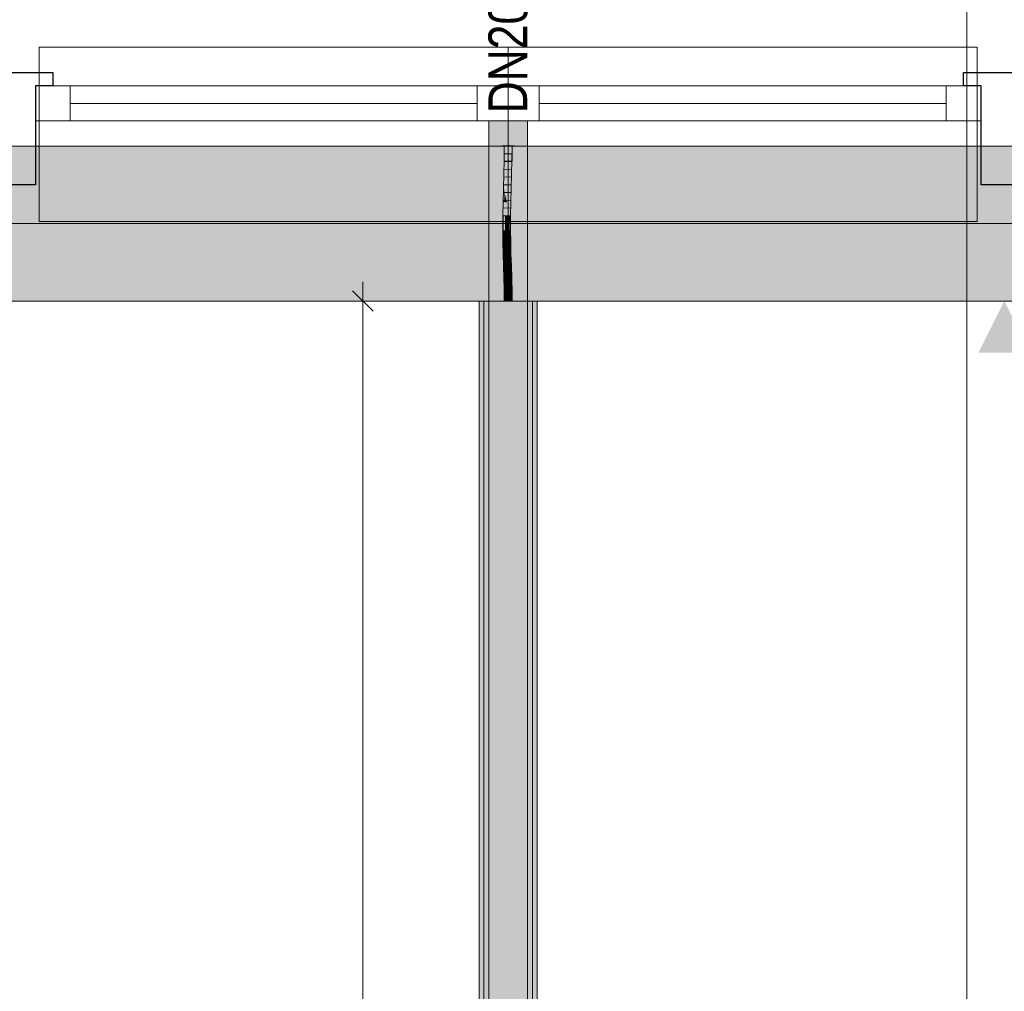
# Model space of a CAD drawing. Extents: x -620 to 300, y 62 to 1107.
# Tile 71 of 256: x -398 to -347, y 952 to 1003. Entities that reach past the tile are written whole.
import ezdxf
from ezdxf.lldxf.tags import DXFTag

# ---------------------------------------------------------------- set-up
doc = ezdxf.new("R2010")
doc.units = 0
doc.layers.get('0').update_dxf_attribs({"lineweight": 35})
for name, color, linetype, lineweight, true_color in [('00 -Bauelemente -Dämmung innen', 7, 'Continuous', 9, 0xff7fe6), ('00 -Bauelemente -Gipskarton', 7, 'Continuous', 9, 0xff7fe6), ('00_Beschriftung UZ', 3, 'Continuous', 13, 0x00ff00), ('30 -33 Aussenwände- 7 Fassade_ Elemente', 7, 'Continuous', 9, 0x00aacc), ('30 -34 Innenwände- 2 nichttragend', 7, 'Continuous', 18, 0xff7fe6), ('30 -35 Decken- 1 Konstruktion-Träger- Stahlbeton', 7, 'grob-A06G9FRA8I', 13, 0x33aa00), ('70 -75 Raumstempel-2 Verweislinie', 1, 'Continuous', 9, 0xff0000), ('70 -76 Bemaßung- 2 Allgemein', 9, 'Continuous', 5, 0x808080), ('E_Leerrohr 20', 7, 'Continuous', 13, 0xcc0099), ('E_Leerrohr 20-Shading', 7, 'Continuous', 13, 0xcc0099), ('iwb_Schraffur_ F90_feuerbestaendig', 1, 'Continuous', 13, 0xff0000)]:
    doc.layers.add(name, color=color, linetype=linetype, lineweight=lineweight, true_color=true_color)
doc.layers.add('70 -71 Achsen- 1 Gebäudeachsen', color=7, linetype='STRICHPUNKT2-A06G9FR98I', lineweight=18)
doc.layers.add('Detailelementbeschriftung', color=7, linetype='Continuous', lineweight=9)
doc.layers.add('iwb_Schraffur_Unterzug', color=7, linetype='Continuous', lineweight=5, true_color=0xffffcc, plot=False)
doc.styles.get("Standard").update_dxf_attribs({"font": 'ARIALN.TTF'})
tags = doc.linetypes.add('grob-A06G9FRA8I', pattern=[14, 3, -8, 3]).pattern_tags.tags
tags[8:9] = [DXFTag(74, 4), DXFTag(75, 0), DXFTag(340, '0'), DXFTag(46, 0.0), DXFTag(50, 0.0), DXFTag(44, 0.0), DXFTag(45, 0.0)]
tags[6:7] = [DXFTag(74, 4), DXFTag(75, 0), DXFTag(340, '0'), DXFTag(46, 0.0), DXFTag(50, 0.0), DXFTag(44, 0.0), DXFTag(45, 0.0)]
tags[4:5] = [DXFTag(74, 4), DXFTag(75, 0), DXFTag(340, '0'), DXFTag(46, 0.0), DXFTag(50, 0.0), DXFTag(44, 0.0), DXFTag(45, 0.0)]
tags = doc.linetypes.add('STRICHPUNKT2', pattern=[12.7, 6.35, -3.175, 0, -3.175]).pattern_tags.tags
tags[10:11] = [DXFTag(74, 4), DXFTag(75, 0), DXFTag(340, '0'), DXFTag(46, 0.0), DXFTag(50, 0.0), DXFTag(44, 0.0), DXFTag(45, 0.0)]
tags[8:9] = [DXFTag(74, 4), DXFTag(75, 0), DXFTag(340, '0'), DXFTag(46, 0.0), DXFTag(50, 0.0), DXFTag(44, 0.0), DXFTag(45, 0.0)]
tags[6:7] = [DXFTag(74, 4), DXFTag(75, 0), DXFTag(340, '0'), DXFTag(46, 0.0), DXFTag(50, 0.0), DXFTag(44, 0.0), DXFTag(45, 0.0)]
tags[4:5] = [DXFTag(74, 4), DXFTag(75, 0), DXFTag(340, '0'), DXFTag(46, 0.0), DXFTag(50, 0.0), DXFTag(44, 0.0), DXFTag(45, 0.0)]
tags = doc.linetypes.add('STRICHPUNKT2-A06G9FR98I', pattern=[12.7, 6.35, -3.175, 0, -3.175]).pattern_tags.tags
tags[10:11] = [DXFTag(74, 4), DXFTag(75, 0), DXFTag(340, '0'), DXFTag(46, 0.0), DXFTag(50, 0.0), DXFTag(44, 0.0), DXFTag(45, 0.0)]
tags[8:9] = [DXFTag(74, 4), DXFTag(75, 0), DXFTag(340, '0'), DXFTag(46, 0.0), DXFTag(50, 0.0), DXFTag(44, 0.0), DXFTag(45, 0.0)]
tags[6:7] = [DXFTag(74, 4), DXFTag(75, 0), DXFTag(340, '0'), DXFTag(46, 0.0), DXFTag(50, 0.0), DXFTag(44, 0.0), DXFTag(45, 0.0)]
tags[4:5] = [DXFTag(74, 4), DXFTag(75, 0), DXFTag(340, '0'), DXFTag(46, 0.0), DXFTag(50, 0.0), DXFTag(44, 0.0), DXFTag(45, 0.0)]

# ---------------------------------------------------------------- blocks, each defined once
blk = doc.blocks.new('Shading-A06G9FO98I', base_point=(-373.085, 990.489))
at = {"layer": 'E_Leerrohr 20-Shading', "color": 223, "true_color": 0xc67fb4}
for points in [[(-373.218, 996.053), (-373.277, 996.053), (-373.224, 995.33), (-373.283, 995.331)], [(-372.877, 996.053), (-372.935, 996.053), (-372.883, 995.325), (-372.941, 995.326)], [(-373.224, 995.33), (-373.283, 995.331), (-373.241, 994.607), (-373.298, 994.608)], [(-373.24, 994.607), (-373.224, 995.33), (-373.241, 994.607)], [(-372.883, 995.325), (-372.941, 995.326), (-372.898, 994.599), (-372.957, 994.6)], [(-373.241, 994.607), (-373.298, 994.608), (-373.264, 993.883), (-373.318, 993.884)], [(-373.264, 993.883), (-373.26, 993.882), (-373.241, 994.607), (-373.24, 994.607)], [(-373.26, 993.882), (-373.259, 993.882), (-373.24, 994.607)], [(-372.898, 994.599), (-372.957, 994.6), (-372.918, 993.873), (-372.976, 993.875)], [(-373.282, 993.287), (-373.264, 993.883), (-373.337, 993.158), (-373.318, 993.884)], [(-373.282, 993.287), (-373.268, 993.592), (-373.264, 993.883), (-373.26, 993.882)], [(-373.268, 993.592), (-373.265, 993.656), (-373.26, 993.882), (-373.259, 993.882)], [(-372.918, 993.873), (-372.976, 993.875), (-372.937, 993.149), (-372.995, 993.151)], [(-373.286, 993.157), (-373.278, 993.157), (-373.282, 993.287), (-373.265, 993.656)], [(-373.288, 993.157), (-373.337, 993.158), (-373.311, 992.431), (-373.35, 992.431)], [(-373.282, 993.287), (-373.337, 993.158), (-373.288, 993.157)], [(-373.301, 992.431), (-373.286, 993.157), (-373.311, 992.431), (-373.288, 993.157)], [(-373.292, 992.431), (-373.278, 993.157), (-373.301, 992.431), (-373.286, 993.157)], [(-373.286, 993.157), (-373.282, 993.287), (-373.288, 993.157)], [(-372.981, 993.15), (-372.995, 993.151), (-373.002, 992.427), (-373.009, 992.427)], [(-372.95, 992.427), (-372.937, 993.149), (-373.002, 992.427), (-372.981, 993.15)], [(-373.313, 992.07), (-373.311, 992.431), (-373.352, 992.07), (-373.35, 992.431)], [(-373.303, 991.704), (-373.301, 992.431), (-373.316, 991.704), (-373.311, 992.431)], [(-373.295, 991.704), (-373.292, 992.431), (-373.303, 991.704), (-373.301, 992.431)], [(-373.009, 992.427), (-373.011, 992.065), (-373.006, 992.427), (-373.009, 992.065)], [(-373.009, 992.065), (-373.006, 992.064), (-373.006, 992.427), (-373.002, 992.427)], [(-373.006, 992.064), (-372.952, 992.064), (-373.002, 992.427), (-372.95, 992.427)], [(-373.316, 991.704), (-373.313, 992.07), (-373.354, 991.704), (-373.352, 992.07)], [(-373.012, 991.705), (-373.008, 991.705), (-373.011, 992.065), (-373.005, 992.064)], [(-373.008, 991.705), (-372.954, 991.705), (-373.005, 992.064), (-372.952, 992.064)], [(-373.316, 991.704), (-373.354, 991.704), (-373.303, 991.093), (-373.346, 991.092)], [(-373.293, 991.093), (-373.303, 991.704), (-373.303, 991.093), (-373.316, 991.704)], [(-373.287, 991.093), (-373.295, 991.704), (-373.293, 991.093), (-373.303, 991.704)], [(-373.008, 991.705), (-373.012, 991.705), (-372.995, 991.099), (-373.004, 991.099)], [(-372.946, 991.1), (-372.954, 991.705), (-372.995, 991.099), (-373.008, 991.705)], [(-373.303, 991.093), (-373.346, 991.092), (-373.277, 990.483), (-373.331, 990.482)], [(-373.274, 990.484), (-373.293, 991.093), (-373.277, 990.483), (-373.303, 991.093)], [(-373.272, 990.484), (-373.287, 991.093), (-373.274, 990.484), (-373.293, 991.093)], [(-372.969, 990.492), (-372.995, 991.099), (-372.989, 990.491), (-373.004, 991.099)], [(-373.004, 991.099), (-373.004, 991.099), (-372.989, 990.491)], [(-372.931, 990.493), (-372.946, 991.1), (-372.969, 990.492), (-372.995, 991.099)], [(-373.277, 990.483), (-373.331, 990.482), (-373.269, 990.315), (-373.31, 990.314)], [(-373.31, 990.314), (-373.331, 990.482), (-373.326, 990.314)], [(-373.313, 989.873), (-373.254, 989.875), (-373.326, 990.314), (-373.31, 990.314)], [(-373.31, 990.314), (-373.254, 989.875), (-373.267, 990.315)], [(-373.274, 990.484), (-373.277, 990.483), (-373.267, 990.315), (-373.269, 990.315)], [(-373.267, 990.315), (-373.272, 990.484), (-373.274, 990.484)], [(-372.984, 990.317), (-372.96, 990.317), (-372.989, 990.491), (-372.969, 990.492)], [(-372.913, 989.885), (-372.926, 990.318), (-372.971, 989.883), (-372.984, 990.317)], [(-372.96, 990.317), (-372.926, 990.318), (-372.969, 990.492), (-372.931, 990.493)], [(-373.254, 989.875), (-373.313, 989.873), (-373.236, 989.267), (-373.295, 989.265)], [(-372.913, 989.885), (-372.971, 989.883), (-372.895, 989.275), (-372.954, 989.274)], [(-373.237, 989.267), (-373.295, 989.265), (-373.224, 988.66), (-373.282, 988.659)], [(-373.223, 988.66), (-373.236, 989.267), (-373.224, 988.66), (-373.237, 989.267)], [(-372.895, 989.275), (-372.954, 989.274), (-372.882, 988.665), (-372.94, 988.664)], [(-373.224, 988.66), (-373.282, 988.659), (-373.222, 988.053), (-373.277, 988.053)], [(-373.222, 988.053), (-373.22, 988.053), (-373.224, 988.66), (-373.223, 988.66)], [(-373.22, 988.053), (-373.218, 988.053), (-373.223, 988.66)], [(-372.877, 988.053), (-372.886, 988.665), (-372.935, 988.053), (-372.94, 988.664)], [(-372.877, 988.053), (-372.882, 988.665), (-372.886, 988.665)]]:
    blk.add_solid(points, dxfattribs=at)
at = {"layer": 'E_Leerrohr 20-Shading', "color": 231, "true_color": 0xe17fc9}
for points in [[(-373.077, 996.053), (-373.218, 996.053), (-373.083, 995.328), (-373.224, 995.33)], [(-373.077, 996.053), (-373.083, 995.328), (-373.078, 995.328)], [(-373.078, 995.328), (-373.072, 995.328), (-373.077, 996.053)], [(-373.072, 995.328), (-372.941, 995.326), (-373.077, 996.053), (-372.935, 996.053)], [(-373.083, 995.328), (-373.224, 995.33), (-373.098, 994.603), (-373.24, 994.607)], [(-373.083, 995.328), (-373.098, 994.603), (-373.094, 994.603)], [(-373.094, 994.603), (-373.083, 994.603), (-373.083, 995.328), (-373.078, 995.328)], [(-373.078, 995.328), (-373.083, 994.603), (-373.072, 995.328), (-373.061, 994.603)], [(-373.061, 994.603), (-372.957, 994.6), (-373.072, 995.328), (-372.941, 995.326)], [(-373.098, 994.603), (-373.24, 994.607), (-373.118, 993.879), (-373.259, 993.882)], [(-373.098, 994.603), (-373.118, 993.879), (-373.116, 993.879)], [(-373.106, 993.878), (-373.094, 994.603), (-373.116, 993.879), (-373.098, 994.603)], [(-373.106, 993.878), (-373.089, 993.878), (-373.094, 994.603), (-373.083, 994.603)], [(-373.083, 994.603), (-373.089, 993.878), (-373.061, 994.603), (-373.047, 993.877)], [(-373.047, 993.877), (-372.976, 993.875), (-373.061, 994.603), (-372.957, 994.6)], [(-373.137, 993.154), (-373.118, 993.879), (-373.265, 993.656), (-373.259, 993.882)], [(-373.116, 993.879), (-373.118, 993.879), (-373.133, 993.154), (-373.137, 993.154)], [(-373.119, 993.153), (-373.106, 993.878), (-373.133, 993.154), (-373.116, 993.879)], [(-373.119, 993.153), (-373.094, 993.153), (-373.106, 993.878), (-373.089, 993.878)], [(-373.089, 993.878), (-373.094, 993.153), (-373.047, 993.877), (-373.034, 993.151)], [(-373.034, 993.151), (-372.995, 993.151), (-373.047, 993.877), (-372.976, 993.875)], [(-373.265, 993.656), (-373.278, 993.157), (-373.256, 993.156)], [(-373.137, 993.154), (-373.265, 993.656), (-373.256, 993.156)], [(-373.256, 993.156), (-373.278, 993.157), (-373.246, 992.43), (-373.292, 992.431)], [(-373.246, 992.43), (-373.15, 992.429), (-373.256, 993.156), (-373.142, 993.154)], [(-373.133, 993.154), (-373.137, 993.154), (-373.147, 992.429), (-373.15, 992.429)], [(-373.15, 992.429), (-373.137, 993.154), (-373.142, 993.154)], [(-373.129, 992.429), (-373.119, 993.153), (-373.147, 992.429), (-373.133, 993.154)], [(-373.129, 992.429), (-373.098, 992.428), (-373.119, 993.153), (-373.094, 993.153)], [(-373.034, 993.151), (-373.094, 993.153), (-373.024, 992.428), (-373.098, 992.428)], [(-372.996, 993.151), (-373.034, 993.151), (-373.017, 992.428), (-373.024, 992.428)], [(-373.017, 992.428), (-373.009, 992.427), (-372.996, 993.151), (-372.995, 993.151)], [(-373.246, 992.43), (-373.292, 992.431), (-373.244, 991.704), (-373.295, 991.704)], [(-373.152, 992.068), (-373.15, 992.429), (-373.245, 992.069), (-373.246, 992.43)], [(-373.152, 992.068), (-373.131, 992.067), (-373.147, 992.429), (-373.129, 992.429)], [(-373.147, 992.429), (-373.15, 992.429), (-373.152, 992.068)], [(-373.098, 992.428), (-373.129, 992.429), (-373.099, 992.066), (-373.131, 992.067)], [(-373.024, 992.34), (-373.024, 992.428), (-373.099, 992.066), (-373.098, 992.428)], [(-373.024, 992.34), (-373.099, 992.066), (-373.071, 992.066)], [(-373.029, 992.065), (-373.024, 992.221), (-373.071, 992.066), (-373.024, 992.34)], [(-373.04, 991.705), (-373.025, 991.705), (-373.019, 992.37), (-373.009, 992.427)], [(-373.025, 991.705), (-373.019, 991.705), (-373.009, 992.427)], [(-373.017, 992.428), (-373.024, 992.428), (-373.019, 992.37), (-373.024, 992.34)], [(-373.024, 992.221), (-373.019, 992.37), (-373.024, 992.34)], [(-373.019, 992.37), (-373.009, 992.427), (-373.017, 992.428)], [(-373.009, 992.427), (-373.019, 991.705), (-373.011, 992.065)], [(-373.244, 991.704), (-373.154, 991.704), (-373.245, 992.069), (-373.152, 992.068)], [(-373.134, 991.704), (-373.152, 992.068), (-373.154, 991.704)], [(-373.152, 992.068), (-373.134, 991.704), (-373.131, 992.067)], [(-373.131, 992.067), (-373.134, 991.704), (-373.099, 992.066), (-373.099, 991.907)], [(-373.099, 991.907), (-373.134, 991.704), (-373.099, 991.705)], [(-373.099, 991.907), (-373.04, 991.705), (-373.071, 992.066), (-373.029, 992.065)], [(-373.099, 992.066), (-373.099, 991.907), (-373.071, 992.066)], [(-373.04, 991.705), (-373.099, 991.907), (-373.099, 991.705)], [(-373.019, 991.705), (-373.012, 991.705), (-373.011, 992.065)], [(-373.244, 991.704), (-373.295, 991.704), (-373.25, 991.094), (-373.287, 991.093)], [(-373.25, 991.094), (-373.147, 991.096), (-373.244, 991.704), (-373.16, 991.704)], [(-373.147, 991.096), (-373.146, 991.096), (-373.16, 991.704), (-373.154, 991.704)], [(-373.134, 991.704), (-373.154, 991.704), (-373.132, 991.096), (-373.146, 991.096)], [(-373.134, 991.704), (-373.132, 991.096), (-373.099, 991.705), (-373.097, 991.097)], [(-373.099, 991.705), (-373.097, 991.097), (-373.04, 991.705), (-373.062, 991.097)], [(-373.04, 991.705), (-373.062, 991.097), (-373.025, 991.705), (-373.04, 991.098)], [(-373.04, 991.098), (-373.037, 991.098), (-373.025, 991.705), (-373.019, 991.705)], [(-373.023, 991.569), (-373.037, 991.098), (-373.028, 991.098)], [(-373.014, 991.482), (-373.019, 991.705), (-373.028, 991.098), (-373.023, 991.569)], [(-373.014, 991.482), (-373.028, 991.098), (-373.017, 991.098)], [(-373.012, 991.705), (-373.019, 991.705), (-373.014, 991.482)], [(-373.004, 991.099), (-373.014, 991.482), (-373.017, 991.098)], [(-373.012, 991.705), (-373.014, 991.482), (-373.004, 991.099)], [(-373.25, 991.094), (-373.287, 991.093), (-373.26, 990.484), (-373.272, 990.484)], [(-373.26, 990.484), (-373.131, 990.487), (-373.25, 991.094), (-373.147, 991.096)], [(-373.131, 990.487), (-373.146, 991.096), (-373.147, 991.096)], [(-373.132, 991.096), (-373.146, 991.096), (-373.128, 990.487), (-373.131, 990.487)], [(-373.132, 991.096), (-373.128, 990.487), (-373.097, 991.097), (-373.092, 990.488)], [(-373.097, 991.097), (-373.092, 990.488), (-373.062, 991.097), (-373.085, 990.489)], [(-373.085, 990.489), (-373.055, 990.489), (-373.062, 991.097), (-373.037, 991.098)], [(-373.037, 991.098), (-373.055, 990.489), (-373.028, 991.098), (-373.038, 990.49)], [(-373.028, 991.098), (-373.038, 990.49), (-373.017, 991.098), (-373.023, 990.49)], [(-373.017, 991.098), (-373.023, 990.49), (-373.004, 991.099), (-372.998, 990.491)], [(-372.998, 990.491), (-372.989, 990.491), (-373.004, 991.099)], [(-373.267, 990.315), (-373.264, 990.315), (-373.272, 990.484), (-373.26, 990.484)], [(-373.113, 989.879), (-373.126, 990.316), (-373.254, 989.875), (-373.267, 990.315)], [(-373.264, 990.315), (-373.126, 990.316), (-373.26, 990.484), (-373.131, 990.487)], [(-373.128, 990.487), (-373.131, 990.487), (-373.126, 990.316)], [(-373.092, 990.488), (-373.128, 990.487), (-373.091, 990.36), (-373.126, 990.316)], [(-373.091, 990.36), (-373.126, 990.316), (-373.09, 990.216)], [(-373.09, 990.216), (-373.126, 990.316), (-373.087, 989.88), (-373.113, 989.879)], [(-373.085, 990.489), (-373.092, 990.488), (-373.09, 990.363), (-373.091, 990.36)], [(-373.09, 990.363), (-373.091, 990.36), (-373.091, 990.325)], [(-373.09, 990.216), (-373.09, 990.363), (-373.091, 990.325)], [(-373.058, 990.403), (-373.055, 990.489), (-373.09, 990.363), (-373.085, 990.489)], [(-373.09, 990.216), (-373.066, 990.149), (-373.09, 990.363), (-373.058, 990.403)], [(-373.039, 990.427), (-373.058, 990.403), (-373.046, 990.094), (-373.066, 990.149)], [(-373.055, 990.489), (-373.058, 990.403), (-373.038, 990.49), (-373.039, 990.427)], [(-373.046, 990.094), (-373.028, 990.043), (-373.039, 990.427), (-373.024, 990.447)], [(-373.038, 990.49), (-373.039, 990.427), (-373.023, 990.49), (-373.024, 990.447)], [(-373.024, 990.447), (-373.028, 990.043), (-372.998, 990.481), (-372.993, 989.943)], [(-373.023, 990.49), (-373.024, 990.447), (-372.998, 990.491), (-372.998, 990.481)], [(-372.998, 990.481), (-372.989, 990.491), (-372.998, 990.491)], [(-372.993, 989.943), (-372.991, 989.937), (-372.998, 990.481), (-372.989, 990.491)], [(-372.989, 990.491), (-372.991, 989.937), (-372.984, 990.317)], [(-372.991, 989.937), (-372.971, 989.883), (-372.984, 990.317)], [(-373.113, 989.879), (-373.254, 989.875), (-373.095, 989.27), (-373.236, 989.267)], [(-373.094, 989.27), (-373.085, 989.569), (-373.113, 989.879), (-373.087, 989.88)], [(-373.094, 989.27), (-373.113, 989.879), (-373.095, 989.27)], [(-373.066, 990.149), (-373.09, 990.216), (-373.075, 989.88), (-373.087, 989.88)], [(-373.085, 989.569), (-373.075, 989.88), (-373.087, 989.88)], [(-373.075, 989.88), (-373.085, 989.569), (-373.063, 989.271), (-373.082, 989.271)], [(-373.066, 990.149), (-373.075, 989.88), (-373.046, 990.094), (-373.051, 989.881)], [(-373.075, 989.88), (-373.063, 989.271), (-373.051, 989.881)], [(-373.051, 989.881), (-373.063, 989.271), (-373.03, 989.881), (-373.037, 989.272)], [(-373.046, 990.094), (-373.051, 989.881), (-373.028, 990.043), (-373.03, 989.881)], [(-373.037, 989.272), (-373.001, 989.273), (-373.03, 989.881), (-372.991, 989.882)], [(-373.028, 990.043), (-373.03, 989.881), (-372.993, 989.943), (-372.992, 989.882)], [(-372.954, 989.274), (-372.971, 989.883), (-373.001, 989.273), (-372.991, 989.882)], [(-372.992, 989.882), (-372.991, 989.882), (-372.993, 989.943), (-372.991, 989.937)], [(-372.991, 989.882), (-372.971, 989.883), (-372.991, 989.937)], [(-373.095, 989.27), (-373.236, 989.267), (-373.082, 988.662), (-373.223, 988.66)], [(-373.082, 989.271), (-373.095, 989.27), (-373.078, 988.662), (-373.079, 988.662)], [(-373.095, 989.27), (-373.095, 989.27), (-373.079, 988.662), (-373.082, 988.662)], [(-373.085, 989.569), (-373.094, 989.27), (-373.082, 989.271)], [(-373.063, 989.271), (-373.082, 989.271), (-373.073, 988.662), (-373.078, 988.662)], [(-373.063, 989.271), (-373.073, 988.662), (-373.037, 989.272), (-373.043, 988.662)], [(-373.043, 988.662), (-373.01, 988.663), (-373.037, 989.272), (-373.001, 989.273)], [(-373.01, 988.663), (-372.94, 988.664), (-373.001, 989.273), (-372.954, 989.274)], [(-373.082, 988.662), (-373.223, 988.66), (-373.077, 988.053), (-373.218, 988.053)], [(-373.078, 988.597), (-373.079, 988.662), (-373.077, 988.369), (-373.082, 988.662)], [(-373.077, 988.053), (-373.077, 988.369), (-373.082, 988.662)], [(-373.078, 988.662), (-373.079, 988.662), (-373.078, 988.597)], [(-373.073, 988.662), (-373.078, 988.662), (-373.074, 988.411), (-373.078, 988.597)], [(-373.075, 988.241), (-373.074, 988.411), (-373.077, 988.369), (-373.078, 988.597)], [(-373.077, 988.053), (-373.075, 988.241), (-373.077, 988.369)], [(-373.072, 988.053), (-373.075, 988.241), (-373.077, 988.053)], [(-373.072, 988.053), (-373.067, 988.053), (-373.075, 988.241), (-373.074, 988.411)], [(-373.073, 988.662), (-373.074, 988.411), (-373.043, 988.662), (-373.044, 988.531)], [(-373.044, 988.531), (-373.074, 988.411), (-373.047, 988.053), (-373.067, 988.053)], [(-373.01, 988.663), (-373.044, 988.531), (-373.018, 988.053), (-373.047, 988.053)], [(-373.044, 988.531), (-373.01, 988.663), (-373.043, 988.662)], [(-373.018, 988.053), (-372.935, 988.053), (-373.01, 988.663), (-372.94, 988.664)]]:
    blk.add_solid(points, dxfattribs=at)
blk = doc.blocks.new('Shading-A06G9FOB8I', base_point=(-373.077, 996.053))
at = {"layer": 'E_Leerrohr 20-Shading', "color": 213, "true_color": 0xd67fc0}
for points in [[(-373.407, 996.065), (-373.407, 996.053), (-373.299, 996.065), (-373.298, 996.053)], [(-373.298, 996.053), (-373.077, 996.053), (-373.299, 996.065), (-373.077, 996.065)], [(-373.277, 995.265), (-373.077, 995.265), (-373.277, 996.053), (-373.077, 996.053)], [(-373.077, 996.065), (-373.077, 996.053), (-372.985, 996.065), (-372.985, 996.053)], [(-373.077, 996.053), (-373.077, 995.265), (-372.877, 996.053), (-372.888, 995.265)], [(-372.985, 996.065), (-372.985, 996.053), (-372.968, 996.065), (-372.968, 996.053)], [(-372.968, 996.053), (-372.747, 996.053), (-372.968, 996.065), (-372.747, 996.065)], [(-372.888, 995.265), (-372.877, 995.265), (-372.877, 996.053)]]:
    blk.add_solid(points, dxfattribs=at)
blk = doc.blocks.new('Shading-A06G9FOD8I', base_point=(-373.246, 988.053))
at = {"layer": 'E_Leerrohr 20-Shading', "color": 213, "true_color": 0xd67fc0}
for points in [[(-373.25, 988.135), (-373.277, 988.841), (-373.277, 988.66)], [(-373.277, 988.841), (-373.25, 988.135), (-373.095, 988.841), (-373.099, 988.594)], [(-373.099, 988.594), (-373.077, 988.663), (-373.095, 988.841), (-373.077, 988.841)], [(-373.077, 988.663), (-372.989, 988.395), (-373.077, 988.841), (-372.982, 988.841)], [(-372.886, 988.682), (-372.982, 988.841), (-372.877, 988.053), (-372.989, 988.395)], [(-372.892, 988.841), (-372.982, 988.841), (-372.886, 988.682)], [(-372.885, 988.841), (-372.892, 988.841), (-372.877, 988.666), (-372.886, 988.682)], [(-372.877, 988.666), (-372.877, 988.841), (-372.885, 988.841)], [(-373.277, 988.053), (-373.25, 988.135), (-373.277, 988.66)], [(-373.246, 988.053), (-373.107, 988.053), (-373.25, 988.135), (-373.099, 988.594)], [(-373.107, 988.053), (-373.089, 988.053), (-373.099, 988.594), (-373.077, 988.663)], [(-373.078, 988.606), (-373.089, 988.053), (-373.077, 988.421), (-373.082, 988.053)], [(-373.082, 988.053), (-373.077, 988.053), (-373.077, 988.421)], [(-373.077, 988.663), (-373.078, 988.606), (-373.077, 988.421)], [(-373.071, 988.053), (-372.994, 988.053), (-373.077, 988.663), (-372.989, 988.395)], [(-373.071, 988.053), (-373.077, 988.663), (-373.074, 988.053), (-373.077, 988.421)], [(-373.077, 988.421), (-373.077, 988.053), (-373.074, 988.053)], [(-372.994, 988.053), (-372.877, 988.053), (-372.989, 988.395)], [(-372.886, 988.682), (-372.877, 988.053), (-372.877, 988.423)], [(-372.877, 988.666), (-372.886, 988.682), (-372.877, 988.423)], [(-373.311, 988.053), (-373.407, 988.053), (-373.311, 988.041), (-373.407, 988.041)], [(-373.311, 988.041), (-373.304, 988.041), (-373.311, 988.053), (-373.304, 988.053)], [(-373.304, 988.041), (-373.25, 988.041), (-373.304, 988.053), (-373.25, 988.053)], [(-373.25, 988.135), (-373.277, 988.053), (-373.246, 988.053)], [(-373.077, 988.041), (-373.077, 988.053), (-373.25, 988.041), (-373.25, 988.053)], [(-373.032, 988.053), (-373.077, 988.053), (-373.032, 988.041), (-373.077, 988.041)], [(-373.005, 988.041), (-373.005, 988.053), (-373.032, 988.041), (-373.032, 988.053)], [(-373.005, 988.041), (-372.979, 988.041), (-373.005, 988.053), (-372.979, 988.053)], [(-372.979, 988.053), (-372.979, 988.041), (-372.937, 988.053), (-372.937, 988.041)], [(-372.937, 988.041), (-372.747, 988.041), (-372.937, 988.053), (-372.747, 988.053)]]:
    blk.add_solid(points, dxfattribs=at)
blk = doc.blocks.new('Referenz-A06G9FRB8I')
at = {"layer": '00 -Bauelemente -Dämmung innen', "color": 0, "linetype": 'Continuous', "ltscale": 0.13}
for p, q in [((-374.075, 823.853), (-374.075, 988.053)), ((-372.075, 825.853), (-372.075, 988.053))]:
    blk.add_line(p, q, dxfattribs=at)
at = {"layer": '00 -Bauelemente -Gipskarton', "color": 0, "linetype": 'Continuous', "ltscale": 0.13}
for p, q in [((-374.575, 823.353), (-374.575, 988.053)), ((-374.325, 823.603), (-374.325, 988.053)), ((-374.075, 823.853), (-374.075, 988.053)), ((-372.075, 825.853), (-372.075, 988.053)), ((-371.825, 826.103), (-371.825, 988.053)), ((-371.575, 826.353), (-371.575, 988.053))]:
    blk.add_line(p, q, dxfattribs=at)
at = {"layer": '00_Beschriftung UZ', "color": 0, "lineweight": 0}
for points in [[(-348.807, 990.724), (-347.475, 988.053), (-346.137, 990.722)], [(-348.807, 985.383), (-347.475, 988.053), (-346.137, 985.384)]]:
    blk.add_solid(points, dxfattribs=at)
at = {"layer": '30 -33 Aussenwände- 7 Fassade_ Elemente', "color": 0}
for p, q in [((-397.275, 1001.153), (-373.075, 1001.153)), ((-397.275, 999.153), (-397.275, 1001.153)), ((-373.075, 999.153), (-373.075, 1001.153)), ((-373.075, 1001.153), (-348.875, 1001.153)), ((-348.875, 1001.153), (-348.875, 999.153)), ((-397.275, 997.353), (-397.275, 999.153)), ((-397.275, 999.153), (-395.675, 999.153)), ((-395.675, 999.153), (-374.675, 999.153)), ((-395.675, 997.353), (-395.675, 999.153)), ((-373.075, 999.153), (-374.675, 999.153)), ((-374.675, 999.153), (-374.675, 997.353)), ((-373.075, 999.153), (-371.475, 999.153)), ((-373.075, 997.353), (-373.075, 999.153)), ((-371.475, 999.153), (-350.475, 999.153)), ((-371.475, 997.353), (-371.475, 999.153)), ((-348.875, 999.153), (-350.475, 999.153)), ((-350.475, 999.153), (-350.475, 997.353)), ((-348.875, 997.353), (-348.875, 999.153)), ((-374.675, 998.253), (-395.675, 998.253)), ((-350.475, 998.253), (-371.475, 998.253)), ((-395.675, 997.353), (-397.275, 997.353)), ((-397.275, 997.353), (-397.275, 992.153)), ((-374.675, 997.353), (-395.675, 997.353)), ((-374.675, 997.353), (-373.075, 997.353)), ((-373.075, 997.353), (-373.075, 992.153)), ((-371.475, 997.353), (-373.075, 997.353)), ((-350.475, 997.353), (-371.475, 997.353)), ((-350.475, 997.353), (-348.875, 997.353)), ((-348.875, 992.153), (-348.875, 997.353)), ((-397.275, 992.153), (-373.075, 992.153)), ((-373.075, 992.153), (-348.875, 992.153))]:
    blk.add_line(p, q, dxfattribs=at)
at = {"layer": '30 -33 Aussenwände- 7 Fassade_ Elemente', "color": 0, "linetype": 'Continuous', "lineweight": -2, "ltscale": 0.25}
for p, q in [((-400.775, 999.853), (-396.575, 999.853)), ((-396.575, 999.853), (-396.575, 999.153)), ((-349.575, 999.153), (-349.575, 999.853)), ((-349.575, 999.853), (-345.375, 999.853)), ((-397.475, 999.153), (-397.475, 994.053)), ((-396.575, 999.153), (-397.475, 999.153)), ((-348.675, 999.153), (-349.575, 999.153)), ((-348.675, 994.053), (-348.675, 999.153)), ((-397.475, 994.053), (-399.875, 994.053)), ((-346.275, 994.053), (-348.675, 994.053))]:
    blk.add_line(p, q, dxfattribs=at)
at = {"layer": '30 -33 Aussenwände- 7 Fassade_ Elemente', "color": 0, "linetype": 'Continuous', "ltscale": 0.13}
for p, q in [((-397.475, 997.353), (-397.475, 999.153)), ((-397.475, 999.153), (-373.075, 999.153)), ((-373.075, 999.153), (-348.675, 999.153)), ((-373.075, 999.153), (-373.075, 997.353)), ((-348.675, 999.153), (-348.675, 997.353)), ((-373.075, 997.353), (-397.475, 997.353)), ((-348.675, 997.353), (-373.075, 997.353)), ((-295.075, 988.053), (-451.075, 988.053))]:
    blk.add_line(p, q, dxfattribs=at)
at = {"layer": '30 -33 Aussenwände- 7 Fassade_ Elemente', "color": 0, "linetype": 'Continuous', "lineweight": 18, "ltscale": 0.18}
for p, q in [((-397.475, 999.153), (-395.675, 999.153)), ((-397.475, 997.353), (-397.475, 999.153)), ((-395.675, 999.153), (-395.675, 997.353)), ((-374.675, 997.353), (-374.675, 999.153)), ((-374.675, 999.153), (-373.075, 999.153)), ((-373.075, 999.153), (-373.075, 997.353)), ((-373.075, 999.153), (-371.475, 999.153)), ((-371.475, 999.153), (-371.475, 997.353)), ((-350.475, 997.353), (-350.475, 999.153)), ((-350.475, 999.153), (-348.675, 999.153)), ((-348.675, 999.153), (-348.675, 997.353)), ((-374.675, 998.253), (-395.675, 998.253)), ((-350.475, 998.253), (-371.475, 998.253)), ((-395.675, 997.353), (-397.475, 997.353)), ((-373.075, 997.353), (-374.675, 997.353)), ((-374.075, 997.353), (-372.075, 997.353)), ((-374.075, 988.053), (-374.075, 997.353)), ((-371.475, 997.353), (-373.075, 997.353)), ((-372.075, 997.353), (-372.075, 988.053)), ((-348.675, 997.353), (-350.475, 997.353)), ((-372.075, 988.053), (-374.075, 988.053))]:
    blk.add_line(p, q, dxfattribs=at)
at = {"layer": '30 -34 Innenwände- 2 nichttragend', "color": 0, "linetype": 'Continuous', "ltscale": 0.18}
for p, q in [((-374.575, 823.353), (-374.575, 988.053)), ((-371.575, 988.053), (-374.575, 988.053)), ((-371.575, 826.353), (-371.575, 988.053))]:
    blk.add_line(p, q, dxfattribs=at)
at = {"layer": '30 -35 Decken- 1 Konstruktion-Träger- Stahlbeton', "color": 0}
for p, q in [((-129.575, 996.053), (-538.628, 996.053)), ((-129.575, 988.053), (-538.628, 988.053))]:
    blk.add_line(p, q, dxfattribs=at)
at = {"layer": '70 -71 Achsen- 1 Gebäudeachsen', "color": 0, "linetype": 'STRICHPUNKT2-A06G9FR98I', "ltscale": 0.18}
blk.add_line((-538.628, 992.053), (75.968, 992.053), dxfattribs=at)
at = {"layer": '70 -75 Raumstempel-2 Verweislinie', "color": 0}
blk.add_line((-349.414, 931.658), (-349.414, 1066.641), dxfattribs=at)
at = {"layer": '70 -76 Bemaßung- 2 Allgemein', "color": 0, "linetype": 'Continuous', "ltscale": 0.13}
for p, q in [((-380.575, 989.053), (-380.575, 986.993)), ((-378.075, 988.053), (-381.575, 988.053)), ((-380.575, 827.414), (-380.575, 986.993))]:
    blk.add_line(p, q, dxfattribs=at)
at = {"layer": '70 -76 Bemaßung- 2 Allgemein', "color": 0, "linetype": 'Continuous', "lineweight": 20, "ltscale": 0.2}
blk.add_line((-381.106, 988.584), (-380.045, 987.523), dxfattribs=at)
blk = doc.blocks.new('Referenz-A06G9FRD8I')
at = {"layer": 'iwb_Schraffur_ F90_feuerbestaendig', "linetype": 'Continuous', "ltscale": 0.13}
blk.add_hatch(color=256, dxfattribs=at).paths.add_polyline_path([(-368.573, 823.353), (-374.573, 823.353), (-374.573, 988.053), (-374.075, 988.053), (-374.075, 997.353), (-372.075, 997.353), (-372.075, 988.053), (-371.573, 988.053), (-371.573, 826.353), (-368.573, 826.353)])
at = {"layer": 'iwb_Schraffur_Unterzug', "linetype": 'Continuous', "ltscale": 0.13}
for points in [[(-538.628, 996.053), (75.968, 996.053), (75.968, 994.399)], [(-538.628, 996.053), (75.968, 994.399), (-538.628, 993.695)], [(-538.628, 993.695), (75.968, 994.399), (75.968, 989.708)], [(-538.628, 993.695), (75.968, 989.708), (-538.628, 990.412)], [(-538.628, 990.412), (75.968, 989.708), (75.968, 988.053)], [(-538.628, 990.412), (75.968, 988.053), (-538.628, 988.053)]]:
    blk.add_solid(points, dxfattribs=at)
blk = doc.blocks.new('Flexrohr-A06G9FZ18I')
at = {"color": 0, "linetype": 'ByBlock', "lineweight": -2, "ltscale": 0.13}
for p, q in [((-373.277, 996.053), (-373.283, 995.331)), ((-373.277, 996.053), (-372.877, 996.053)), ((-372.877, 996.053), (-372.883, 995.325)), ((-373.283, 995.331), (-373.298, 994.608)), ((-373.268, 995.655), (-372.892, 995.652)), ((-372.883, 995.325), (-372.898, 994.599)), ((-373.281, 994.857), (-372.905, 994.849)), ((-373.272, 995.256), (-372.896, 995.25)), ((-373.298, 994.608), (-373.318, 993.884)), ((-373.29, 994.458), (-372.914, 994.449)), ((-372.898, 994.599), (-372.918, 993.873)), ((-373.318, 993.884), (-373.337, 993.158)), ((-373.301, 994.058), (-372.925, 994.049)), ((-372.918, 993.873), (-372.937, 993.149)), ((-373.312, 993.658), (-372.936, 993.649)), ((-373.337, 993.158), (-373.35, 992.431)), ((-373.33, 992.857), (-372.954, 992.851)), ((-373.322, 993.258), (-372.946, 993.249)), ((-372.937, 993.149), (-372.95, 992.427)), ((-373.35, 992.431), (-373.354, 991.704)), ((-373.338, 992.456), (-372.962, 992.452)), ((-372.95, 992.427), (-372.954, 991.705)), ((-373.34, 992.055), (-372.964, 992.053)), ((-373.354, 991.704), (-373.346, 991.092)), ((-373.341, 991.653), (-372.965, 991.655)), ((-372.954, 991.705), (-372.946, 991.1)), ((-373.346, 991.092), (-373.331, 990.482)), ((-373.336, 991.251), (-372.96, 991.257)), ((-373.328, 990.85), (-372.952, 990.858)), ((-372.946, 991.1), (-372.931, 990.493)), ((-373.331, 990.482), (-373.313, 989.873)), ((-373.318, 990.449), (-372.942, 990.459)), ((-372.931, 990.493), (-372.913, 989.885)), ((-373.313, 989.873), (-373.295, 989.265)), ((-373.306, 990.049), (-372.93, 990.06)), ((-372.913, 989.885), (-372.895, 989.275)), ((-373.295, 989.265), (-373.282, 988.659)), ((-373.294, 989.649), (-372.918, 989.66)), ((-373.283, 989.25), (-372.907, 989.259)), ((-372.895, 989.275), (-372.882, 988.665)), ((-373.274, 988.851), (-372.898, 988.858)), ((-373.282, 988.659), (-373.277, 988.053)), ((-373.268, 988.453), (-372.892, 988.457)), ((-372.882, 988.665), (-372.877, 988.053)), ((-373.277, 988.053), (-372.877, 988.053)), ((-373.265, 988.055), (-372.889, 988.055))]:
    blk.add_line(p, q, dxfattribs=at)
blk = doc.blocks.new('Einzeiliger Text-A06G9FZ38I')
at = {"color": 0, "lineweight": -2, "insert": (-374.096, 997.742), "char_height": 2, "attachment_point": 1, "rotation": 90}
blk.add_mtext('{\\fArial Narrow;DN20 in UZ}', dxfattribs=at)
blk = doc.blocks.new('Enddeckel-A06G9FZ58I')
at = {"color": 0, "linetype": 'ByBlock', "lineweight": -2, "ltscale": 0.13}
for p, q in [((-373.277, 988.841), (-373.277, 988.053)), ((-373.159, 988.841), (-373.277, 988.841)), ((-372.994, 988.841), (-373.159, 988.841)), ((-372.877, 988.841), (-372.994, 988.841)), ((-372.877, 988.053), (-372.877, 988.841)), ((-373.407, 988.053), (-373.407, 988.041)), ((-373.213, 988.053), (-373.407, 988.053)), ((-373.213, 988.041), (-373.407, 988.041)), ((-373.159, 988.053), (-373.277, 988.053)), ((-372.94, 988.053), (-373.213, 988.053)), ((-372.94, 988.041), (-373.213, 988.041)), ((-372.994, 988.053), (-373.159, 988.053)), ((-372.877, 988.053), (-372.994, 988.053)), ((-372.747, 988.053), (-372.94, 988.053)), ((-372.747, 988.041), (-372.94, 988.041)), ((-372.747, 988.041), (-372.747, 988.053))]:
    blk.add_line(p, q, dxfattribs=at)
at = {"color": 0, "linetype": 'STRICHPUNKT2', "lineweight": 5, "ltscale": 0.13}
blk.add_line((-373.077, 988.053), (-373.077, 988.841), dxfattribs=at)
blk = doc.blocks.new('Enddeckel-A06G9FZ78I')
at = {"color": 0, "linetype": 'ByBlock', "lineweight": -2, "ltscale": 0.13}
for p, q in [((-373.407, 996.065), (-373.407, 996.053)), ((-373.407, 996.065), (-373.213, 996.065)), ((-373.407, 996.053), (-373.213, 996.053)), ((-373.277, 996.053), (-373.277, 995.265)), ((-373.277, 996.053), (-373.159, 996.053)), ((-373.213, 996.065), (-372.94, 996.065)), ((-373.213, 996.053), (-372.94, 996.053)), ((-373.159, 996.053), (-372.994, 996.053)), ((-372.994, 996.053), (-372.877, 996.053)), ((-372.94, 996.065), (-372.747, 996.065)), ((-372.94, 996.053), (-372.747, 996.053)), ((-372.877, 995.265), (-372.877, 996.053)), ((-372.747, 996.053), (-372.747, 996.065)), ((-373.277, 995.265), (-373.159, 995.265)), ((-373.159, 995.265), (-372.994, 995.265)), ((-372.994, 995.265), (-372.877, 995.265))]:
    blk.add_line(p, q, dxfattribs=at)
at = {"color": 0, "linetype": 'STRICHPUNKT2', "lineweight": 5, "ltscale": 0.13}
blk.add_line((-373.077, 996.053), (-373.077, 995.265), dxfattribs=at)

msp = doc.modelspace()

# ---------------------------------------------------------------- block references
at = {"color": 8, "lineweight": 25, "ltscale": 0.25, "true_color": 0x808080}
for name in ['Referenz-A06G9FRB8I', 'Referenz-A06G9FRD8I']:
    msp.add_blockref(name, (0, 0), dxfattribs=at)
at = {"layer": 'Detailelementbeschriftung', "ltscale": 0.13}
msp.add_blockref('Einzeiliger Text-A06G9FZ38I', (0, 0), dxfattribs=at)
at = {"layer": 'E_Leerrohr 20'}
for name, p in [('Shading-A06G9FOB8I', (-373.077, 996.053)), ('Shading-A06G9FO98I', (-373.085, 990.489)), ('Shading-A06G9FOD8I', (-373.246, 988.053))]:
    msp.add_blockref(name, p, dxfattribs=at)
at = {"layer": 'E_Leerrohr 20', "ltscale": 0.13}
for name in ['Enddeckel-A06G9FZ78I', 'Flexrohr-A06G9FZ18I', 'Enddeckel-A06G9FZ58I']:
    msp.add_blockref(name, (0, 0), dxfattribs=at)

doc.saveas('drawing.dxf')
